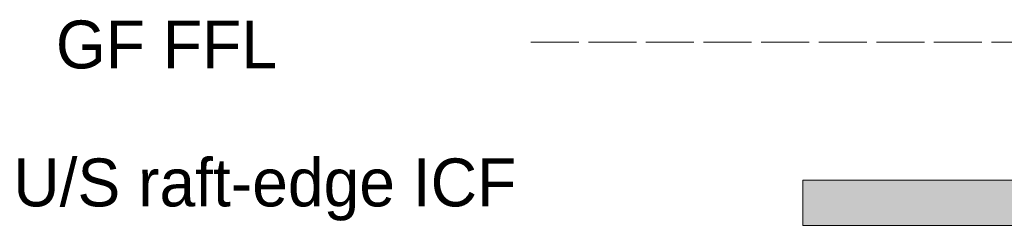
# Model space of a CAD drawing. Header units: millimetres. Extents: x 17 to 413, y 4 to 292.
# Tile 32 of 60: x 157.37 to 183.42, y 130.65 to 136.1. Entities that reach past the tile are written whole.
import ezdxf

# ---------------------------------------------------------------- set-up
doc = ezdxf.new("R2010")
doc.units = ezdxf.units.MM
doc.linetypes.add('DASHED', pattern=[1.524, 1.27, -0.254])
for name, color, linetype in [('FILL-LIGHT', 7, 'Continuous'), ('LINE-STEEL-DASH', 7, 'DASHED'), ('LINE-STEEL_GREY', 7, 'Continuous'), ('TEXT-STEEL', 7, 'Continuous')]:
    doc.layers.add(name, color=color, linetype=linetype)

msp = doc.modelspace()

# ---------------------------------------------------------------- hatches: boundary and pattern name
at = {"layer": 'FILL-LIGHT', "true_color": 0xdbdbde}
h = msp.add_hatch(color=254, dxfattribs=at)
h.dxf.hatch_style = 1
h.paths.add_polyline_path([(178.09, 131.852), (288.91, 131.852), (288.91, 130.652), (178.09, 130.652)])
h = msp.add_hatch(color=254, dxfattribs=at)
h.dxf.hatch_style = 1
h.paths.add_polyline_path([(178.09, 130.652), (178.09, 131.852), (288.91, 131.852), (288.91, 130.652)])

# ---------------------------------------------------------------- linework, layer by layer
at = {"layer": 'LINE-STEEL-DASH', "lineweight": 5}
msp.add_line((170.89, 135.51), (289.71, 135.51), dxfattribs=at)
at = {"layer": 'LINE-STEEL_GREY', "lineweight": 5}
for points in [[(178.09, 131.852), (288.91, 131.852), (288.91, 130.652), (178.09, 130.652)], [(178.09, 130.652), (178.09, 131.852), (288.91, 131.852), (288.91, 130.652)]]:
    msp.add_lwpolyline(points, close=True, dxfattribs=at)

# ---------------------------------------------------------------- texts
at = {"layer": 'TEXT-STEEL'}
for s, p in [('GF FFL', (158.326, 134.81)), ('U/S raft-edge ICF', (157.198, 131.154))]:
    msp.add_text(s, height=1.27, dxfattribs=at).set_placement(p)

doc.saveas('drawing.dxf')
